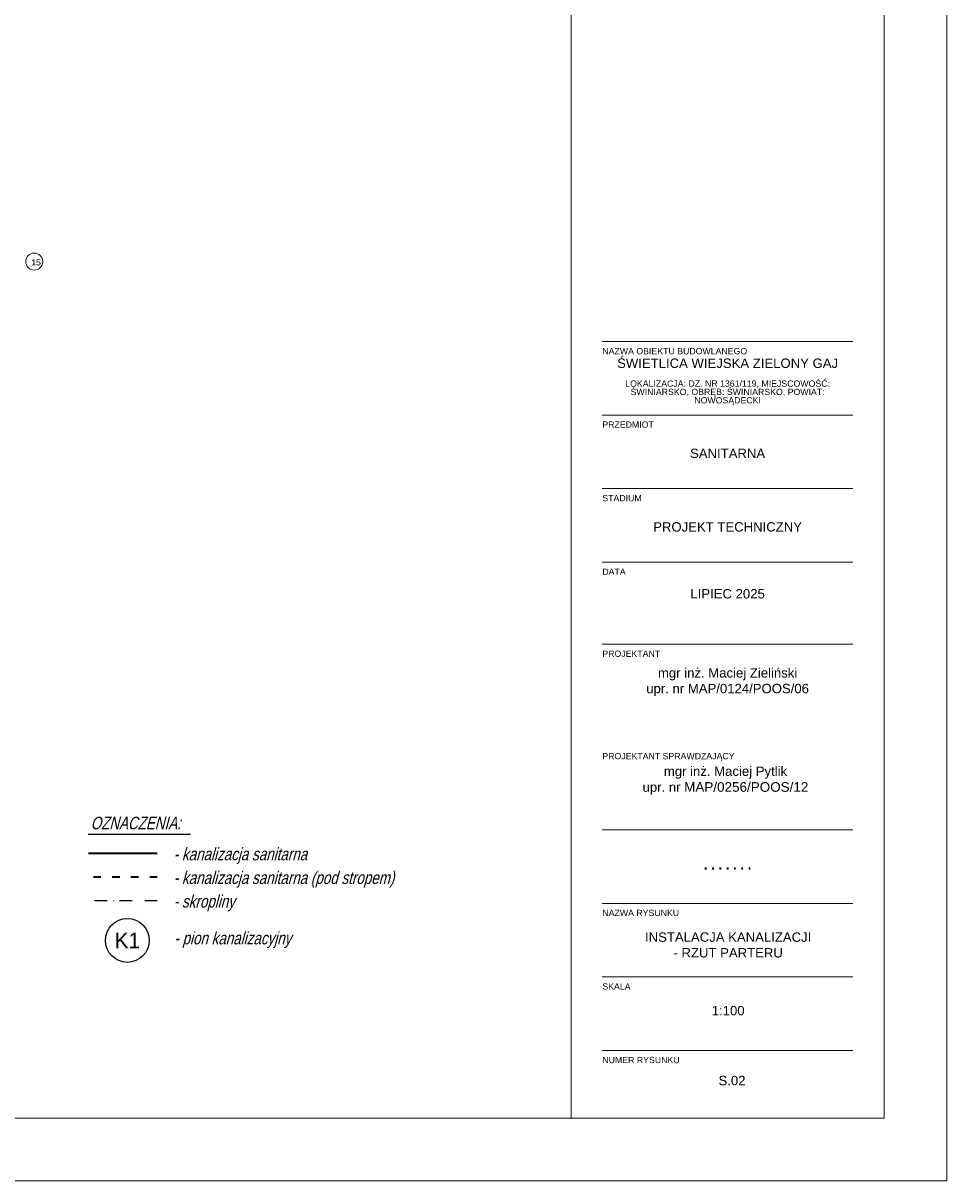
# Model space of a CAD drawing. Header units: millimetres. Extents: x 49908 to 79848, y -11883 to -3092.
# Tile 22 of 222: x 62373 to 63848, y -7293 to -5444. Entities that reach past the tile are written whole.
import ezdxf
from ezdxf.enums import TextEntityAlignment as Align

# ---------------------------------------------------------------- set-up
doc = ezdxf.new("R2010")
doc.units = ezdxf.units.MM
doc.linetypes.add('ACAD_ISO03W100', pattern=[30, 12, -18])
doc.linetypes.add('DASHDOTX2', pattern=[2, 1, -0.5, 0, -0.5])
doc.layers.get('0').update_dxf_attribs({"color": 9, "lineweight": 9})
doc.layers.add('A_CIENKA', color=9, linetype='Continuous', lineweight=9)
doc.layers.add('S_Kanalizacja', color=6, linetype='Continuous', lineweight=35)
doc.layers.add('A_WYMIAR', color=9, linetype='Continuous', lineweight=5, transparency=0.2)
for name, color, linetype in [('S_Opis', 2, 'Continuous'), ('S_Opis - kanalizacja', 3, 'Continuous'), ('S_Skropliny', 4, 'DASHDOTX2')]:
    doc.layers.add(name, color=color, linetype=linetype)
doc.styles.add('Arial', font='arial.ttf')
doc.styles.add('ROMANS', font='romanpl.shx', dxfattribs={"bigfont": 'romanbigpl.shx'})

msp = doc.modelspace()

# ---------------------------------------------------------------- linework, layer by layer
at = {"color": 2}
for p, q in [((63297.7, -6966.9), (63697.7, -6966.9)), ((63297.7, -7084.2), (63697.7, -7084.2))]:
    msp.add_line(p, q, dxfattribs=at)
at = {"layer": 'A_CIENKA', "color": 2}
for p, q in [((63247.7, -4282.6), (63247.7, -7192.6)), ((63747.7, -4282.6), (63747.7, -7192.6)), ((63297.7, -5952.5), (63697.7, -5952.5)), ((63297.7, -6069.8), (63697.7, -6069.8)), ((63297.7, -6187.2), (63697.7, -6187.2)), ((63297.7, -6304.6), (63697.7, -6304.6)), ((63297.7, -6435.5), (63697.7, -6435.5)), ((63297.7, -6732.1), (63697.7, -6732.1)), ((63297.7, -6849.5), (63697.7, -6849.5)), ((63297.7, -6966.9), (63697.7, -6966.9)), ((63297.7, -7084.2), (63697.7, -7084.2))]:
    msp.add_line(p, q, dxfattribs=at)
at = {"layer": 'A_CIENKA', "color": 7, "true_color": 0xffffff}
msp.add_lwpolyline([(57907.7, -3092.1), (63847.7, -3092.1), (63847.7, -7292.6), (57907.7, -7292.6), (57907.7, -3092.1)], dxfattribs=at)
at = {"layer": 'A_CIENKA', "color": 2}
msp.add_lwpolyline([(58162.2, -3192.1), (63747.7, -3192.1), (63747.7, -7192.6), (58162.2, -7192.6)], close=True, dxfattribs=at)
at = {"layer": 'A_WYMIAR'}
msp.add_circle((62390.8, -5824.9), 13.6, dxfattribs=at)
at = {"layer": 'S_Kanalizacja'}
msp.add_line((62587.3, -6770.1), (62477.4, -6770.1), dxfattribs=at)
at = {"layer": 'S_Kanalizacja', "linetype": 'ACAD_ISO03W100'}
msp.add_line((62587.3, -6807.9), (62477.4, -6807.9), dxfattribs=at)
at = {"layer": 'S_Opis'}
msp.add_line((62640.3, -6739.6), (62477.1, -6739.6), dxfattribs=at)
at = {"layer": 'S_Opis - kanalizacja'}
msp.add_circle((62539.5, -6908.7), 35, dxfattribs=at)
at = {"layer": 'S_Skropliny', "ltscale": 20}
msp.add_line((62587.3, -6845.6), (62477.4, -6845.6), dxfattribs=at)

# ---------------------------------------------------------------- texts
at = {"color": 2, "char_height": 15, "width": 400, "attachment_point": 1, "style": 'Arial'}
for s, insert in [('\\pxqc;INSTALACJA KANALIZACJI \\P- RZUT PARTERU', (63298.6, -6895.9)), ('\\pxqc;1:100', (63298.6, -7013.3)), ('\\pxqc;S.02', (63304.7, -7124.9))]:
    msp.add_mtext(s, dxfattribs=dict(at, insert=insert))
at = {"color": 2, "ltscale": 80, "char_height": 10, "width": 135.734, "attachment_point": 1, "style": 'Arial'}
for s, insert in [('SKALA', (63297.7, -6977.2)), ('{\\fArial|b0|i0|c238|p34;NUMER RYSUNKU}', (63297.7, -7094.6))]:
    msp.add_mtext(s, dxfattribs=dict(at, insert=insert))
at = {"layer": 'A_CIENKA', "color": 2, "ltscale": 80, "char_height": 10, "attachment_point": 1, "style": 'Arial'}
for s, insert, width in [('NAZWA OBIEKTU BUDOWLANEGO', (63297.7, -5962.8), 390.836), ('{\\fArial|b0|i0|c238|p34;PRZEDMIOT}', (63297.7, -6080.1), 135.734), ('{\\fArial|b0|i0|c238|p34;STADIUM}', (63297.7, -6197.5), 135.734), ('DATA', (63297.7, -6314.9), 135.734), ('{\\fArial|b0|i0|c238|p34;PROJEKTANT}', (63297.7, -6445.9), 135.734), ('PROJEKTANT SPRAWDZAJĄCY', (63297.7, -6609.4), 214.014), ('{\\fArial|b0|i0|c238|p34;NAZWA RYSUNKU}', (63297.7, -6859.8), 135.734), ('SKALA', (63297.7, -6977.2), 135.734), ('{\\fArial|b0|i0|c238|p34;NUMER RYSUNKU}', (63297.7, -7094.6), 135.734)]:
    msp.add_mtext(s, dxfattribs=dict(at, insert=insert, width=width))
at = {"layer": 'A_CIENKA', "color": 2, "char_height": 15, "width": 400, "attachment_point": 1, "style": 'Arial'}
for s, insert in [('\\pxsm0.8,qc;ŚWIETLICA WIEJSKA ZIELONY GAJ\\P\\psm0.6;\\P\\psm0.8;{\\H0.66667x;LOKALIZACJA: DZ. NR 1361/119, MIEJSCOWOŚĆ: ŚWINIARSKO, OBRĘB: ŚWINIARSKO, POWIAT: NOWOSĄDECKI}', (63297.7, -5979.6)), ('\\pxqc;SANITARNA', (63297.7, -6123.5)), ('\\pxqc;PROJEKT TECHNICZNY', (63297.7, -6240.9)), ('\\pxqc;LIPIEC 2025', (63297.7, -6347.7)), ('\\pxqc;{\\H0.2x;\\P\\P}mgr inż. Maciej Zieliński\\Pupr. nr MAP/0124/POOS/06', (63297.7, -6464)), ('\\pxqc;{\\H0.2x;\\P\\P}mgr inż. Maciej Pytlik\\Pupr. nr {\\H1.025641x;MAP/0256/POOS/12}', (63294.3, -6621))]:
    msp.add_mtext(s, dxfattribs=dict(at, insert=insert))
at = {"layer": 'A_CIENKA', "color": 2, "insert": (63297.7, -6780.5), "char_height": 15, "width": 400, "attachment_point": 1}
msp.add_mtext('\\pxqc;{\\fArial|b1|i0|c238|p34;.^I.^I.^I.^I.^I.^I.}', dxfattribs=at)
at = {"layer": 'A_WYMIAR', "insert": (62386, -5821), "char_height": 10, "attachment_point": 1, "style": 'Arial'}
msp.add_mtext_dynamic_manual_height_columns('15', width=473.698, gutter_width=1.25, heights=[0], dxfattribs=at)
at = {"layer": 'S_Opis', "style": 'ROMANS', "oblique": 15, "width": 0.8}
for s, p in [('OZNACZENIA:', (62480.9, -6731.2)), ('- kanalizacja sanitarna', (62613.5, -6780.8)), ('- kanalizacja sanitarna (pod stropem)', (62613.5, -6818.6)), ('- skropliny', (62613.5, -6856.3)), ('- pion kanalizacyjny', (62614.4, -6915))]:
    msp.add_text(s, height=20, dxfattribs=at).set_placement(p)
at = {"layer": 'S_Opis - kanalizacja', "style": 'ROMANS'}
msp.add_text('K1', height=25, dxfattribs=at).set_placement((62539.5, -6908.7), align=Align.MIDDLE_CENTER)

doc.saveas('drawing.dxf')
